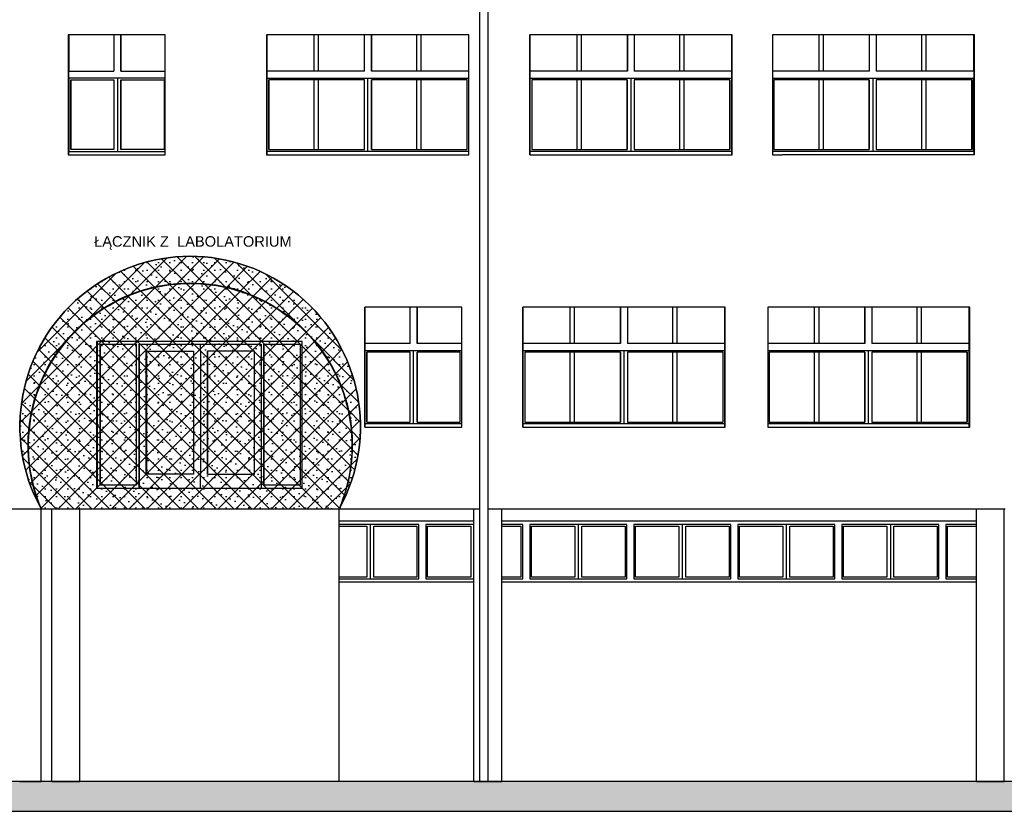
# Model space of a CAD drawing. Header units: millimetres. Extents: x -175445 to -20415, y -559200 to 231527.
# Tile 28 of 256: x -97797 to -83696, y -377313 to -365980. Entities that reach past the tile are written whole.
import ezdxf

# ---------------------------------------------------------------- set-up
doc = ezdxf.new("R2010")
doc.units = ezdxf.units.MM
doc.header["$MEASUREMENT"] = 0
for name, color, linetype in [('Linia', 7, 'Continuous'), ('Polilinia', 7, 'Continuous'), ('Tekst', 7, 'Continuous'), ('Wypełnienie', 7, 'Continuous')]:
    doc.layers.add(name, color=color, linetype=linetype)
doc.styles.add('Times new roman', font='txt')
pattern_1 = [(45, (-167772.7, -334052.45), (-127.2792, 127.2792), []), (135, (-167772.7, -334052.45), (127.2792, 127.2792), []), (90, (-167899.98, -333925.17), (-162, 0), [0, -108, 0, -162]), (155, (-167772.7, -333797.89), (68.46416, 146.82186), [0, -79.2, 0, -136.8])]

msp = doc.modelspace()

# ---------------------------------------------------------------- hatches: boundary and pattern name
at = {"layer": 'Wypełnienie', "linetype": 'Continuous'}
h = msp.add_hatch(dxfattribs=at)
h.set_pattern_fill('Płytki_okładzinowe', color=253, style=0, pattern_type=2)
h.set_pattern_definition(pattern_1)
edge = h.paths.add_edge_path()
edge.add_ellipse((-95355.59, -371805.324), major_axis=(2437.748, 0), ratio=1, start_angle=331.2185578, end_angle=568.946816)
edge.add_ellipse((-95355.209, -372069.633), major_axis=(-2321.724, 0), ratio=1, start_angle=516.9403901, end_angle=743.2249837, ccw=False)
h = msp.add_hatch(dxfattribs=at)
h.set_pattern_fill('Płytki_okładzinowe', color=253, style=0, pattern_type=2)
h.set_pattern_definition(pattern_1)
edge = h.paths.add_edge_path()
edge.add_ellipse((-95354.253, -372076.569), major_axis=(2319.877, 0), ratio=1, start_angle=352.635274, end_angle=563.0582602)
edge.add_line((-97488.789, -372985.188), (-96680.96, -372985.188))
edge.add_line((-96680.96, -372985.188), (-96152.549, -372985.188))
edge.add_line((-96152.549, -372985.188), (-95095.213, -372985.188))
edge.add_line((-95095.213, -372985.188), (-94719.499, -372985.188))
edge.add_line((-94719.499, -372985.188), (-93736.813, -372985.188))
edge.add_line((-93736.813, -372985.188), (-93219.717, -372985.188))
edge.add_ellipse((-95354.253, -372076.569), major_axis=(2319.877, 0), ratio=1, start_angle=336.9417398, end_angle=337.5066877)
edge.add_ellipse((-95355.59, -371805.324), major_axis=(-2437.748, 0), ratio=1, start_angle=511.2185578, end_angle=511.6181319, ccw=False)
edge.add_ellipse((-95355.209, -372069.633), major_axis=(2321.724, 0), ratio=1, start_angle=336.9403901, end_angle=352.4685505)
msp.add_hatch(color=253, dxfattribs=at).paths.add_polyline_path([(-50793.005, -376885.188), (-160880.823, -376885.188), (-160880.823, -377313.485), (-50793.005, -377313.485)])

# ---------------------------------------------------------------- linework, layer by layer
at = {"layer": 'Linia', "color": 253}
for p, q in [((-97103.369, -366195.188), (-97103.369, -367915.188)), ((-96267.069, -366195.188), (-97103.369, -366195.188)), ((-97093.021, -366195.188), (-97093.021, -366715.188)), ((-97092.245, -366195.188), (-97092.245, -366715.188)), ((-96448.885, -366195.188), (-96448.885, -366715.188)), ((-96349.019, -366715.188), (-96349.019, -366195.188)), ((-96348.242, -366195.188), (-96348.242, -366715.188)), ((-95715.231, -366195.188), (-96267.069, -366195.188)), ((-95715.231, -367915.188), (-95715.231, -366195.188)), ((-94261.413, -366195.188), (-94261.413, -367915.188)), ((-93236.972, -366195.188), (-94261.413, -366195.188)), ((-94254.593, -367915.188), (-94254.593, -366195.188)), ((-94253.838, -366715.188), (-94253.838, -366195.188)), ((-94253.525, -366715.188), (-94253.525, -366195.188)), ((-93579.343, -366715.188), (-93579.343, -366195.188)), ((-93520.152, -366195.188), (-93520.152, -366715.188)), ((-92177.066, -366195.188), (-93236.972, -366195.188)), ((-92859.142, -366715.188), (-92859.142, -366195.188)), ((-92759.163, -366195.188), (-92759.163, -366715.188)), ((-92758.85, -366715.188), (-92758.85, -366195.188)), ((-91365.304, -366195.188), (-92177.066, -366195.188)), ((-92109.448, -366715.188), (-92109.448, -366195.188)), ((-92050.257, -366195.188), (-92050.257, -366715.188)), ((-91365.304, -367915.188), (-91365.304, -366195.188)), ((-90489.918, -366195.188), (-90489.918, -367915.188)), ((-90056.892, -366195.188), (-90489.918, -366195.188)), ((-90489.9, -367915.188), (-90489.9, -366195.188)), ((-90489.145, -366715.188), (-90489.145, -366195.188)), ((-88996.815, -366195.188), (-90056.892, -366195.188)), ((-89814.461, -366715.188), (-89814.461, -366195.188)), ((-89755.27, -366195.188), (-89755.27, -366715.188)), ((-89094.453, -366195.188), (-89094.453, -366715.188)), ((-89094.26, -366715.188), (-89094.26, -366195.188)), ((-87936.871, -366195.188), (-88996.815, -366195.188)), ((-88994.268, -366195.188), (-88994.268, -366715.188)), ((-88344.566, -366715.188), (-88344.566, -366195.188)), ((-88285.376, -366195.188), (-88285.376, -366715.188)), ((-87593.448, -366195.188), (-87936.871, -366195.188)), ((-87599.577, -366195.188), (-87599.577, -366715.188)), ((-87599.384, -366195.188), (-87599.384, -366715.188)), ((-87598.629, -367915.188), (-87598.629, -366195.188)), ((-87593.448, -367915.188), (-87593.448, -366195.188)), ((-87016.452, -366195.188), (-87016.452, -367915.188)), ((-86877.155, -366195.188), (-87016.452, -366195.188)), ((-85817.762, -366195.188), (-86877.155, -366195.188)), ((-86348.477, -366715.188), (-86348.477, -366195.188)), ((-86289.286, -366195.188), (-86289.286, -366715.188)), ((-84758.789, -366195.188), (-85817.762, -366195.188)), ((-85628.934, -366195.188), (-85628.934, -366715.188)), ((-85628.275, -366715.188), (-85628.275, -366195.188)), ((-85528.372, -366195.188), (-85528.372, -366715.188)), ((-84878.582, -366715.188), (-84878.582, -366195.188)), ((-84819.391, -366195.188), (-84819.391, -366715.188)), ((-84122.557, -366195.188), (-84758.789, -366195.188)), ((-84135.375, -366195.188), (-84135.375, -366715.188)), ((-84134.717, -366195.188), (-84134.717, -366715.188)), ((-84133.962, -366195.188), (-84133.962, -367915.188)), ((-84122.557, -367915.188), (-84122.557, -366195.188)), ((-97093.021, -366715.188), (-96448.885, -366715.188)), ((-97093.021, -366815.188), (-97093.021, -366715.188)), ((-96349.019, -366715.188), (-95715.231, -366715.188)), ((-92859.142, -366715.188), (-94253.838, -366715.188)), ((-91365.304, -366715.188), (-92759.163, -366715.188)), ((-89094.26, -366715.188), (-90489.145, -366715.188)), ((-87599.384, -366715.188), (-88994.268, -366715.188)), ((-85628.275, -366715.188), (-87016.452, -366715.188)), ((-84134.717, -366715.188), (-85528.372, -366715.188)), ((-97093.021, -366815.188), (-97093.021, -367865.188)), ((-95715.231, -366815.188), (-97093.021, -366815.188)), ((-97091.727, -367865.188), (-97091.727, -366815.188)), ((-97066.761, -367840.188), (-97066.761, -366840.188)), ((-97066.761, -366840.188), (-96447.591, -366840.188)), ((-97065.985, -366840.188), (-97065.985, -367840.188)), ((-96447.591, -366840.188), (-96447.591, -367840.188)), ((-96397.658, -366815.188), (-96397.658, -366840.188)), ((-96397.658, -366840.188), (-96397.658, -367840.188)), ((-96347.725, -367840.188), (-96347.725, -366840.188)), ((-96347.725, -366840.188), (-95728.556, -366840.188)), ((-96346.949, -366840.188), (-96346.949, -367840.188)), ((-95728.556, -366840.188), (-95728.556, -367840.188)), ((-94253.838, -367865.188), (-94253.838, -366815.188)), ((-94253.838, -366815.188), (-91365.304, -366815.188)), ((-94253.316, -367865.188), (-94253.316, -366815.188)), ((-94228.322, -366840.188), (-94228.322, -367840.188)), ((-92858.62, -366840.188), (-94228.322, -366840.188)), ((-94228.009, -367840.188), (-94228.009, -366840.188)), ((-93579.343, -367840.188), (-93579.343, -366840.188)), ((-93520.152, -366840.188), (-93520.152, -367840.188)), ((-92858.62, -367840.188), (-92858.62, -366840.188)), ((-92808.631, -366840.188), (-92808.631, -366815.188)), ((-92808.631, -367840.188), (-92808.631, -366840.188)), ((-92758.642, -366840.188), (-92758.642, -367840.188)), ((-91388.94, -366840.188), (-92758.642, -366840.188)), ((-92758.329, -367840.188), (-92758.329, -366840.188)), ((-92109.448, -367840.188), (-92109.448, -366840.188)), ((-92050.257, -366840.188), (-92050.257, -367840.188)), ((-91388.94, -367840.188), (-91388.94, -366840.188)), ((-90489.145, -367865.188), (-90489.145, -366815.188)), ((-90489.145, -366815.188), (-87599.384, -366815.188)), ((-90464.468, -366840.188), (-90464.468, -367840.188)), ((-89094.582, -366840.188), (-90464.468, -366840.188)), ((-89814.461, -367840.188), (-89814.461, -366840.188)), ((-89755.27, -366840.188), (-89755.27, -367840.188)), ((-89094.774, -366840.188), (-89094.774, -367840.188)), ((-89094.582, -367840.188), (-89094.582, -366840.188)), ((-89044.586, -366815.188), (-89044.586, -366840.188)), ((-89044.586, -366840.188), (-89044.586, -367840.188)), ((-88994.59, -366840.188), (-88994.59, -367840.188)), ((-87624.703, -366840.188), (-88994.59, -366840.188)), ((-88344.566, -367840.188), (-88344.566, -366840.188)), ((-88285.376, -366840.188), (-88285.376, -367840.188)), ((-87624.896, -366840.188), (-87624.896, -367840.188)), ((-87624.703, -367840.188), (-87624.703, -366840.188)), ((-87599.705, -367865.188), (-87599.705, -366815.188)), ((-87599.384, -366815.188), (-87599.384, -367865.188)), ((-87016.452, -366815.188), (-84134.717, -366815.188)), ((-86998.052, -366840.188), (-86998.052, -367840.188)), ((-85629.373, -366840.188), (-86998.052, -366840.188)), ((-86348.477, -367840.188), (-86348.477, -366840.188)), ((-86289.286, -366840.188), (-86289.286, -367840.188)), ((-85630.031, -366840.188), (-85630.031, -367840.188)), ((-85629.373, -367840.188), (-85629.373, -366840.188)), ((-85579.421, -366815.188), (-85579.421, -366840.188)), ((-85579.421, -366840.188), (-85579.421, -367840.188)), ((-85529.469, -366840.188), (-85529.469, -367840.188)), ((-84160.79, -366840.188), (-85529.469, -366840.188)), ((-84878.582, -367840.188), (-84878.582, -366840.188)), ((-84819.391, -366840.188), (-84819.391, -367840.188)), ((-84161.448, -366840.188), (-84161.448, -367840.188)), ((-84160.79, -367840.188), (-84160.79, -366840.188)), ((-84135.814, -367865.188), (-84135.814, -366815.188)), ((-84134.717, -366815.188), (-84134.717, -367865.188)), ((-97093.021, -367865.188), (-95715.231, -367865.188)), ((-97093.021, -367915.188), (-97093.021, -367865.188)), ((-96447.591, -367840.188), (-97066.761, -367840.188)), ((-96397.658, -367840.188), (-96397.658, -367865.188)), ((-95728.556, -367840.188), (-96347.725, -367840.188)), ((-91365.304, -367865.188), (-94253.838, -367865.188)), ((-94228.322, -367840.188), (-92858.62, -367840.188)), ((-92808.631, -367865.188), (-92808.631, -367840.188)), ((-92758.642, -367840.188), (-91388.94, -367840.188)), ((-87599.384, -367865.188), (-90489.145, -367865.188)), ((-90464.468, -367840.188), (-89094.582, -367840.188)), ((-89044.586, -367840.188), (-89044.586, -367865.188)), ((-88994.59, -367840.188), (-87624.703, -367840.188)), ((-84134.717, -367865.188), (-87016.452, -367865.188)), ((-86998.052, -367840.188), (-85629.373, -367840.188)), ((-85579.421, -367840.188), (-85579.421, -367865.188)), ((-85529.469, -367840.188), (-84160.79, -367840.188)), ((-97103.369, -367915.188), (-96267.069, -367915.188)), ((-96267.069, -367915.188), (-95715.231, -367915.188)), ((-94261.413, -367915.188), (-93236.972, -367915.188)), ((-93236.972, -367915.188), (-92177.066, -367915.188)), ((-92177.066, -367915.188), (-91365.304, -367915.188)), ((-90489.918, -367915.188), (-90056.892, -367915.188)), ((-90056.892, -367915.188), (-88996.815, -367915.188)), ((-88996.815, -367915.188), (-87936.871, -367915.188)), ((-87936.871, -367915.188), (-87593.448, -367915.188)), ((-87016.452, -367915.188), (-86877.155, -367915.188)), ((-85817.762, -367915.188), (-86877.155, -367915.188)), ((-84758.789, -367915.188), (-85817.762, -367915.188)), ((-84122.557, -367915.188), (-84758.789, -367915.188)), ((-92856.132, -370095.188), (-92856.132, -371815.188)), ((-92143.893, -370095.188), (-92856.132, -370095.188)), ((-92851.873, -371815.188), (-92851.873, -370095.188)), ((-92851.451, -370615.188), (-92851.451, -370095.188)), ((-92851.226, -370615.188), (-92851.226, -370095.188)), ((-92206.524, -370615.188), (-92206.524, -370095.188)), ((-91462.947, -370095.188), (-92143.893, -370095.188)), ((-92106.535, -370095.188), (-92106.535, -370615.188)), ((-92106.31, -370615.188), (-92106.31, -370095.188)), ((-91462.947, -371815.188), (-91462.947, -370095.188)), ((-90589.757, -370095.188), (-90589.757, -371815.188)), ((-90023.715, -370095.188), (-90589.757, -370095.188)), ((-90589.56, -371815.188), (-90589.56, -370095.188)), ((-90588.805, -370615.188), (-90588.805, -370095.188)), ((-88963.641, -370095.188), (-90023.715, -370095.188)), ((-89914.105, -370615.188), (-89914.105, -370095.188)), ((-89854.915, -370095.188), (-89854.915, -370615.188)), ((-89194.084, -370095.188), (-89194.084, -370615.188)), ((-89193.904, -370615.188), (-89193.904, -370095.188)), ((-89093.912, -370095.188), (-89093.912, -370615.188)), ((-87903.702, -370095.188), (-88963.641, -370095.188)), ((-88444.211, -370615.188), (-88444.211, -370095.188)), ((-88385.02, -370095.188), (-88385.02, -370615.188)), ((-87693.247, -370095.188), (-87903.702, -370095.188)), ((-87699.191, -370095.188), (-87699.191, -370615.188)), ((-87699.011, -370095.188), (-87699.011, -370615.188)), ((-87698.256, -371815.188), (-87698.256, -370095.188)), ((-87693.247, -371815.188), (-87693.247, -370095.188)), ((-87081.097, -370095.188), (-87081.097, -371815.188)), ((-86843.995, -370095.188), (-87081.097, -370095.188)), ((-85784.614, -370095.188), (-86843.995, -370095.188)), ((-86412.961, -370615.188), (-86412.961, -370095.188)), ((-86353.77, -370095.188), (-86353.77, -370615.188)), ((-84725.655, -370095.188), (-85784.614, -370095.188)), ((-85693.41, -370095.188), (-85693.41, -370615.188)), ((-85692.76, -370615.188), (-85692.76, -370095.188)), ((-85592.854, -370095.188), (-85592.854, -370615.188)), ((-84943.066, -370615.188), (-84943.066, -370095.188)), ((-84883.875, -370095.188), (-84883.875, -370615.188)), ((-84187.122, -370095.188), (-84725.655, -370095.188)), ((-84199.813, -370095.188), (-84199.813, -370615.188)), ((-84199.164, -370095.188), (-84199.164, -370615.188)), ((-84198.409, -371815.188), (-84198.409, -370095.188)), ((-84187.122, -371815.188), (-84187.122, -370095.188)), ((-96697.485, -370585.188), (-96697.485, -372685.188)), ((-95760.039, -370585.188), (-96697.485, -370585.188)), ((-96686.39, -370585.188), (-96686.39, -370625.188)), ((-93750.774, -370585.188), (-95760.039, -370585.188)), ((-93750.774, -372685.188), (-93750.774, -370585.188)), ((-96686.39, -370625.188), (-96686.39, -372685.188)), ((-96646.434, -372645.188), (-96646.434, -370625.188)), ((-96646.434, -370625.188), (-96127.014, -370625.188)), ((-96645.868, -370625.188), (-96645.868, -372645.188)), ((-96127.014, -370625.188), (-96127.014, -372645.188)), ((-96087.059, -372685.188), (-96087.059, -370625.188)), ((-96087.059, -370625.188), (-94339.01, -370625.188)), ((-96083.518, -370625.188), (-96083.518, -370725.188)), ((-96083.518, -370725.188), (-96083.518, -372485.188)), ((-95983.63, -372485.188), (-95983.63, -370725.188)), ((-95983.63, -370725.188), (-95309.382, -370725.188)), ((-95982.969, -370725.188), (-95982.969, -372485.188)), ((-95309.382, -370725.188), (-95309.382, -372485.188)), ((-95209.494, -370725.188), (-95209.494, -370625.188)), ((-95209.494, -370725.188), (-95209.494, -372485.188)), ((-95109.605, -370725.188), (-95109.605, -372485.188)), ((-94435.358, -370725.188), (-95109.605, -370725.188)), ((-95108.944, -372485.188), (-95108.944, -370725.188)), ((-94435.358, -372485.188), (-94435.358, -370725.188)), ((-94339.01, -370625.188), (-94339.01, -372685.188)), ((-94299.055, -372645.188), (-94299.055, -370625.188)), ((-94299.055, -370625.188), (-93779.635, -370625.188)), ((-94298.488, -370625.188), (-94298.488, -372645.188)), ((-93779.635, -370625.188), (-93779.635, -372645.188)), ((-92206.524, -370615.188), (-92851.451, -370615.188)), ((-92851.451, -371765.188), (-92851.451, -370715.188)), ((-92851.451, -370715.188), (-91462.947, -370715.188)), ((-92851.075, -371765.188), (-92851.075, -370715.188)), ((-92156.154, -370740.188), (-92156.154, -370715.188)), ((-91462.947, -370615.188), (-92106.535, -370615.188)), ((-89193.904, -370615.188), (-90588.805, -370615.188)), ((-90588.805, -371765.188), (-90588.805, -370715.188)), ((-90588.805, -370715.188), (-87699.011, -370715.188)), ((-89144.207, -370715.188), (-89144.207, -370740.188)), ((-87699.011, -370615.188), (-89093.912, -370615.188)), ((-87699.31, -371765.188), (-87699.31, -370715.188)), ((-87699.011, -370715.188), (-87699.011, -371765.188)), ((-85692.76, -370615.188), (-87081.097, -370615.188)), ((-87081.097, -370715.188), (-84199.164, -370715.188)), ((-85643.89, -370715.188), (-85643.89, -370740.188)), ((-84199.164, -370615.188), (-85592.854, -370615.188)), ((-84200.247, -371765.188), (-84200.247, -370715.188)), ((-84199.164, -370715.188), (-84199.164, -371765.188)), ((-92826.078, -370740.188), (-92826.078, -371740.188)), ((-92206.148, -370740.188), (-92826.078, -370740.188)), ((-92825.853, -371740.188), (-92825.853, -370740.188)), ((-92206.148, -371740.188), (-92206.148, -370740.188)), ((-92156.154, -371740.188), (-92156.154, -370740.188)), ((-92106.159, -370740.188), (-92106.159, -371740.188)), ((-91486.229, -370740.188), (-92106.159, -370740.188)), ((-92105.934, -371740.188), (-92105.934, -370740.188)), ((-91486.229, -371740.188), (-91486.229, -370740.188)), ((-90564.105, -370740.188), (-90564.105, -371740.188)), ((-89194.203, -370740.188), (-90564.105, -370740.188)), ((-89914.105, -371740.188), (-89914.105, -370740.188)), ((-89854.915, -370740.188), (-89854.915, -371740.188)), ((-89194.383, -370740.188), (-89194.383, -371740.188)), ((-89194.203, -371740.188), (-89194.203, -370740.188)), ((-89144.207, -370740.188), (-89144.207, -371740.188)), ((-89094.211, -370740.188), (-89094.211, -371740.188)), ((-87724.309, -370740.188), (-89094.211, -370740.188)), ((-88444.211, -371740.188), (-88444.211, -370740.188)), ((-88385.02, -370740.188), (-88385.02, -371740.188)), ((-87724.488, -370740.188), (-87724.488, -371740.188)), ((-87724.309, -371740.188), (-87724.309, -370740.188)), ((-87062.557, -370740.188), (-87062.557, -371740.188)), ((-85693.843, -370740.188), (-87062.557, -370740.188)), ((-86412.961, -371740.188), (-86412.961, -370740.188)), ((-86353.77, -370740.188), (-86353.77, -371740.188)), ((-85694.493, -370740.188), (-85694.493, -371740.188)), ((-85693.843, -371740.188), (-85693.843, -370740.188)), ((-85643.89, -370740.188), (-85643.89, -371740.188)), ((-85593.937, -370740.188), (-85593.937, -371740.188)), ((-84225.223, -370740.188), (-85593.937, -370740.188)), ((-84943.066, -371740.188), (-84943.066, -370740.188)), ((-84883.875, -370740.188), (-84883.875, -371740.188)), ((-84225.873, -370740.188), (-84225.873, -371740.188)), ((-84225.223, -371740.188), (-84225.223, -370740.188)), ((-92856.132, -371815.188), (-92143.893, -371815.188)), ((-91462.947, -371765.188), (-92851.451, -371765.188)), ((-92826.078, -371740.188), (-92206.148, -371740.188)), ((-92156.154, -371765.188), (-92156.154, -371740.188)), ((-92143.893, -371815.188), (-91462.947, -371815.188)), ((-92106.159, -371740.188), (-91486.229, -371740.188)), ((-90589.757, -371815.188), (-90023.715, -371815.188)), ((-87699.011, -371765.188), (-90588.805, -371765.188)), ((-90564.105, -371740.188), (-89194.203, -371740.188)), ((-90023.715, -371815.188), (-88963.641, -371815.188)), ((-89144.207, -371740.188), (-89144.207, -371765.188)), ((-89094.211, -371740.188), (-87724.309, -371740.188)), ((-88963.641, -371815.188), (-87903.702, -371815.188)), ((-87903.702, -371815.188), (-87693.247, -371815.188)), ((-84199.164, -371765.188), (-87081.097, -371765.188)), ((-87081.097, -371815.188), (-86843.995, -371815.188)), ((-87062.557, -371740.188), (-85693.843, -371740.188)), ((-86843.995, -371815.188), (-85784.614, -371815.188)), ((-85784.614, -371815.188), (-84725.655, -371815.188)), ((-85643.89, -371740.188), (-85643.89, -371765.188)), ((-85593.937, -371740.188), (-84225.223, -371740.188)), ((-84725.655, -371815.188), (-84187.122, -371815.188)), ((-96083.518, -372485.188), (-96083.518, -372685.188)), ((-95309.382, -372485.188), (-95983.63, -372485.188)), ((-95209.494, -372685.188), (-95209.494, -372485.188)), ((-95109.605, -372485.188), (-94435.358, -372485.188)), ((-96697.485, -372685.188), (-96680.96, -372685.188)), ((-96680.96, -372685.188), (-96152.549, -372685.188)), ((-96127.014, -372645.188), (-96646.434, -372645.188)), ((-96152.549, -372685.188), (-95095.213, -372685.188)), ((-95095.213, -372685.188), (-94719.499, -372685.188)), ((-94719.499, -372685.188), (-93750.774, -372685.188)), ((-93779.635, -372645.188), (-94299.055, -372645.188)), ((-98010.901, -372985.188), (-96680.96, -372985.188)), ((-97488.789, -376885.188), (-97488.789, -372985.188)), ((-97337.746, -376885.188), (-97337.746, -372985.188)), ((-96937.746, -376885.188), (-96937.746, -372985.188)), ((-96680.96, -372985.188), (-96152.549, -372985.188)), ((-96152.549, -372985.188), (-95095.213, -372985.188)), ((-95095.213, -372985.188), (-94719.499, -372985.188)), ((-94719.499, -372985.188), (-93736.813, -372985.188)), ((-93736.813, -372985.188), (-93207.778, -372985.188)), ((-93222.392, -376885.188), (-93222.392, -372985.188)), ((-93207.778, -372985.188), (-92149.463, -372985.188)), ((-92149.463, -372985.188), (-91207.898, -372985.188)), ((-91292.792, -376885.188), (-91292.792, -372985.188)), ((-91090.999, -372985.188), (-90032.48, -372985.188)), ((-90892.792, -376885.188), (-90892.792, -372985.188)), ((-90032.48, -372985.188), (-88974.001, -372985.188)), ((-88974.001, -372985.188), (-87915.657, -372985.188)), ((-87915.657, -372985.188), (-86857.542, -372985.188)), ((-86857.542, -372985.188), (-85799.752, -372985.188)), ((-85799.752, -372985.188), (-84742.381, -372985.188)), ((-84742.381, -372985.188), (-83685.523, -372985.188)), ((-84095.507, -376885.188), (-84095.507, -372985.188)), ((-83695.507, -376885.188), (-83695.507, -372985.188)), ((-93222.392, -373155.188), (-91292.792, -373155.188)), ((-92082.392, -373205.188), (-93222.392, -373205.188)), ((-93222.392, -373230.188), (-92827.392, -373230.188)), ((-92827.392, -373230.188), (-92827.392, -373960.188)), ((-92777.392, -373205.188), (-92777.392, -373230.188)), ((-92777.392, -373230.188), (-92777.392, -373960.188)), ((-92727.392, -373960.188), (-92727.392, -373230.188)), ((-92727.392, -373230.188), (-92107.392, -373230.188)), ((-92107.392, -373230.188), (-92107.392, -373960.188)), ((-92082.392, -373985.188), (-92082.392, -373205.188)), ((-91982.392, -373205.188), (-91982.392, -373985.188)), ((-91292.792, -373205.188), (-91982.392, -373205.188)), ((-91957.392, -373960.188), (-91957.392, -373230.188)), ((-91957.392, -373230.188), (-91337.392, -373230.188)), ((-91337.392, -373230.188), (-91337.392, -373960.188)), ((-90892.792, -373155.188), (-84095.507, -373155.188)), ((-90592.392, -373205.188), (-90892.792, -373205.188)), ((-90892.792, -373230.188), (-90617.392, -373230.188)), ((-90617.392, -373230.188), (-90617.392, -373960.188)), ((-90592.392, -373985.188), (-90592.392, -373205.188)), ((-90492.392, -373205.188), (-90492.392, -373985.188)), ((-89102.392, -373205.188), (-90492.392, -373205.188)), ((-90467.392, -373960.188), (-90467.392, -373230.188)), ((-90467.392, -373230.188), (-89847.392, -373230.188)), ((-89847.392, -373230.188), (-89847.392, -373960.188)), ((-89797.392, -373205.188), (-89797.392, -373230.188)), ((-89797.392, -373230.188), (-89797.392, -373960.188)), ((-89747.392, -373960.188), (-89747.392, -373230.188)), ((-89747.392, -373230.188), (-89127.392, -373230.188)), ((-89127.392, -373230.188), (-89127.392, -373960.188)), ((-89102.392, -373985.188), (-89102.392, -373205.188)), ((-89002.392, -373205.188), (-89002.392, -373985.188)), ((-87612.392, -373205.188), (-89002.392, -373205.188)), ((-88977.392, -373960.188), (-88977.392, -373230.188)), ((-88977.392, -373230.188), (-88357.392, -373230.188)), ((-88357.392, -373230.188), (-88357.392, -373960.188)), ((-88307.392, -373205.188), (-88307.392, -373230.188)), ((-88307.392, -373230.188), (-88307.392, -373960.188)), ((-88257.392, -373960.188), (-88257.392, -373230.188)), ((-88257.392, -373230.188), (-87637.392, -373230.188)), ((-87637.392, -373230.188), (-87637.392, -373960.188)), ((-87612.392, -373985.188), (-87612.392, -373205.188)), ((-87512.392, -373205.188), (-87512.392, -373985.188)), ((-86122.392, -373205.188), (-87512.392, -373205.188)), ((-87487.392, -373960.188), (-87487.392, -373230.188)), ((-87487.392, -373230.188), (-86867.392, -373230.188)), ((-86867.392, -373230.188), (-86867.392, -373960.188)), ((-86817.392, -373205.188), (-86817.392, -373230.188)), ((-86817.392, -373230.188), (-86817.392, -373960.188)), ((-86767.392, -373960.188), (-86767.392, -373230.188)), ((-86767.392, -373230.188), (-86147.392, -373230.188)), ((-86147.392, -373230.188), (-86147.392, -373960.188)), ((-86122.392, -373985.188), (-86122.392, -373205.188)), ((-86022.392, -373205.188), (-86022.392, -373985.188)), ((-84632.392, -373205.188), (-86022.392, -373205.188)), ((-85997.392, -373960.188), (-85997.392, -373230.188)), ((-85997.392, -373230.188), (-85377.392, -373230.188)), ((-85377.392, -373230.188), (-85377.392, -373960.188)), ((-85327.392, -373205.188), (-85327.392, -373230.188)), ((-85327.392, -373230.188), (-85327.392, -373960.188)), ((-85277.392, -373960.188), (-85277.392, -373230.188)), ((-85277.392, -373230.188), (-84657.392, -373230.188)), ((-84657.392, -373230.188), (-84657.392, -373960.188)), ((-84632.392, -373985.188), (-84632.392, -373205.188)), ((-84532.392, -373205.188), (-84532.392, -373985.188)), ((-84095.507, -373205.188), (-84532.392, -373205.188)), ((-84507.392, -373960.188), (-84507.392, -373230.188)), ((-84507.392, -373230.188), (-84095.507, -373230.188)), ((-92827.392, -373960.188), (-93222.392, -373960.188)), ((-92777.392, -373960.188), (-92777.392, -373985.188)), ((-92107.392, -373960.188), (-92727.392, -373960.188)), ((-91337.392, -373960.188), (-91957.392, -373960.188)), ((-90617.392, -373960.188), (-90892.792, -373960.188)), ((-89847.392, -373960.188), (-90467.392, -373960.188)), ((-89797.392, -373960.188), (-89797.392, -373985.188)), ((-89127.392, -373960.188), (-89747.392, -373960.188)), ((-88357.392, -373960.188), (-88977.392, -373960.188)), ((-88307.392, -373960.188), (-88307.392, -373985.188)), ((-87637.392, -373960.188), (-88257.392, -373960.188)), ((-86867.392, -373960.188), (-87487.392, -373960.188)), ((-86817.392, -373960.188), (-86817.392, -373985.188)), ((-86147.392, -373960.188), (-86767.392, -373960.188)), ((-85377.392, -373960.188), (-85997.392, -373960.188)), ((-85327.392, -373960.188), (-85327.392, -373985.188)), ((-84657.392, -373960.188), (-85277.392, -373960.188)), ((-84095.507, -373960.188), (-84507.392, -373960.188)), ((-93222.392, -373985.188), (-92082.392, -373985.188)), ((-91292.792, -374035.188), (-93222.392, -374035.188)), ((-91982.392, -373985.188), (-91292.792, -373985.188)), ((-90892.792, -373985.188), (-90592.392, -373985.188)), ((-84095.507, -374035.188), (-90892.792, -374035.188)), ((-90492.392, -373985.188), (-89102.392, -373985.188)), ((-89002.392, -373985.188), (-87612.392, -373985.188)), ((-87512.392, -373985.188), (-86122.392, -373985.188)), ((-86022.392, -373985.188), (-84632.392, -373985.188)), ((-84532.392, -373985.188), (-84095.507, -373985.188)), ((-97799.903, -376885.188), (-97765.325, -376885.188)), ((-97765.325, -376885.188), (-97727.807, -376885.188)), ((-97727.807, -376885.188), (-97688.789, -376885.188)), ((-97688.789, -376885.188), (-97649.77, -376885.188)), ((-97649.77, -376885.188), (-97612.252, -376885.188)), ((-97612.252, -376885.188), (-97577.674, -376885.188)), ((-97577.674, -376885.188), (-97547.367, -376885.188)), ((-97547.367, -376885.188), (-97522.495, -376885.188)), ((-97522.495, -376885.188), (-97504.013, -376885.188)), ((-97504.013, -376885.188), (-97492.631, -376885.188)), ((-97492.631, -376885.188), (-97488.789, -376885.188)), ((-97337.746, -376885.188), (-97488.789, -376885.188)), ((-97337.746, -376885.188), (-97333.903, -376885.188)), ((-97333.903, -376885.188), (-97322.522, -376885.188)), ((-97322.522, -376885.188), (-97304.04, -376885.188)), ((-97304.04, -376885.188), (-97279.168, -376885.188)), ((-97279.168, -376885.188), (-97248.86, -376885.188)), ((-97248.86, -376885.188), (-97214.283, -376885.188)), ((-97214.283, -376885.188), (-97176.765, -376885.188)), ((-97176.765, -376885.188), (-97137.746, -376885.188)), ((-97137.746, -376885.188), (-97098.728, -376885.188)), ((-97098.728, -376885.188), (-97061.21, -376885.188)), ((-97061.21, -376885.188), (-97026.632, -376885.188)), ((-97026.632, -376885.188), (-96996.325, -376885.188)), ((-96996.325, -376885.188), (-96971.453, -376885.188)), ((-96971.453, -376885.188), (-96952.971, -376885.188)), ((-96952.971, -376885.188), (-96941.589, -376885.188)), ((-96941.589, -376885.188), (-96937.746, -376885.188)), ((-93222.392, -376885.188), (-96937.746, -376885.188)), ((-91292.792, -376885.188), (-93222.392, -376885.188)), ((-91292.792, -376885.188), (-91288.949, -376885.188)), ((-91288.949, -376885.188), (-91277.568, -376885.188)), ((-91277.568, -376885.188), (-91259.086, -376885.188)), ((-91259.086, -376885.188), (-91234.213, -376885.188)), ((-91234.213, -376885.188), (-91203.906, -376885.188)), ((-91203.906, -376885.188), (-91169.329, -376885.188)), ((-91169.329, -376885.188), (-91131.81, -376885.188)), ((-91131.81, -376885.188), (-91092.792, -376885.188)), ((-91092.792, -376885.188), (-91053.774, -376885.188)), ((-91053.774, -376885.188), (-91016.255, -376885.188)), ((-91016.255, -376885.188), (-90981.678, -376885.188)), ((-90981.678, -376885.188), (-90951.371, -376885.188)), ((-90951.371, -376885.188), (-90926.498, -376885.188)), ((-90926.498, -376885.188), (-90908.016, -376885.188)), ((-90908.016, -376885.188), (-90896.635, -376885.188)), ((-90896.635, -376885.188), (-90892.792, -376885.188)), ((-84095.507, -376885.188), (-90892.792, -376885.188)), ((-84095.507, -376885.188), (-84091.664, -376885.188)), ((-84091.664, -376885.188), (-84080.283, -376885.188)), ((-84080.283, -376885.188), (-84061.801, -376885.188)), ((-84061.801, -376885.188), (-84036.929, -376885.188)), ((-84036.929, -376885.188), (-84006.621, -376885.188)), ((-84006.621, -376885.188), (-83972.044, -376885.188)), ((-83972.044, -376885.188), (-83934.525, -376885.188)), ((-83934.525, -376885.188), (-83895.507, -376885.188)), ((-83895.507, -376885.188), (-83856.489, -376885.188)), ((-83856.489, -376885.188), (-83818.971, -376885.188)), ((-83818.971, -376885.188), (-83784.393, -376885.188)), ((-83784.393, -376885.188), (-83754.086, -376885.188)), ((-83754.086, -376885.188), (-83729.213, -376885.188)), ((-83729.213, -376885.188), (-83710.731, -376885.188)), ((-83710.731, -376885.188), (-83699.35, -376885.188)), ((-83699.35, -376885.188), (-83695.507, -376885.188))]:
    msp.add_line(p, q, dxfattribs=at)
at = {"layer": 'Polilinia', "color": 253, "flags": 128}
msp.add_lwpolyline([(-91090.999, -361038.965), (-91090.999, -376885.188), (-91207.898, -376885.188), (-91207.898, -361038.965)], dxfattribs=at)
for points in [[(-97488.789, -372985.188, -1.693069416), (-93218.995, -372979.026)], [(-97488.789, -372985.188, -1.514919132), (-93222.392, -372991.445)]]:
    msp.add_lwpolyline(points, format="xyb", dxfattribs=at)
at = {"layer": 'Wypełnienie', "color": 253, "flags": 128}
for points in [[(-93218.995, -372979.026, 1.693069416), (-97488.789, -372985.188, -1.514919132)], [(-93053.514, -372373.942, 1.308217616), (-97488.789, -372985.188), (-96680.96, -372985.188), (-96152.549, -372985.188), (-95095.213, -372985.188), (-94719.499, -372985.188), (-93736.813, -372985.188), (-93219.717, -372985.188, 0.002465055), (-93210.862, -372964.097, -0.001743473), (-93218.995, -372979.026, 0.067858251)]]:
    msp.add_lwpolyline(points, format="xyb", close=True, dxfattribs=at)
msp.add_lwpolyline([(-50793.005, -376885.188), (-160880.823, -376885.188), (-160880.823, -377313.485), (-50793.005, -377313.485)], close=True, dxfattribs=at)

# ---------------------------------------------------------------- texts
at = {"layer": 'Tekst', "color": 253, "insert": (-95316.36, -369079.489), "char_height": 150, "attachment_point": 2, "style": 'Times new roman'}
msp.add_mtext('\\A1;{\\fArial|b0|i0|c0|p38;ŁĄCZNIK Z  LABOLATORIUM}', dxfattribs=at)

doc.saveas('drawing.dxf')
